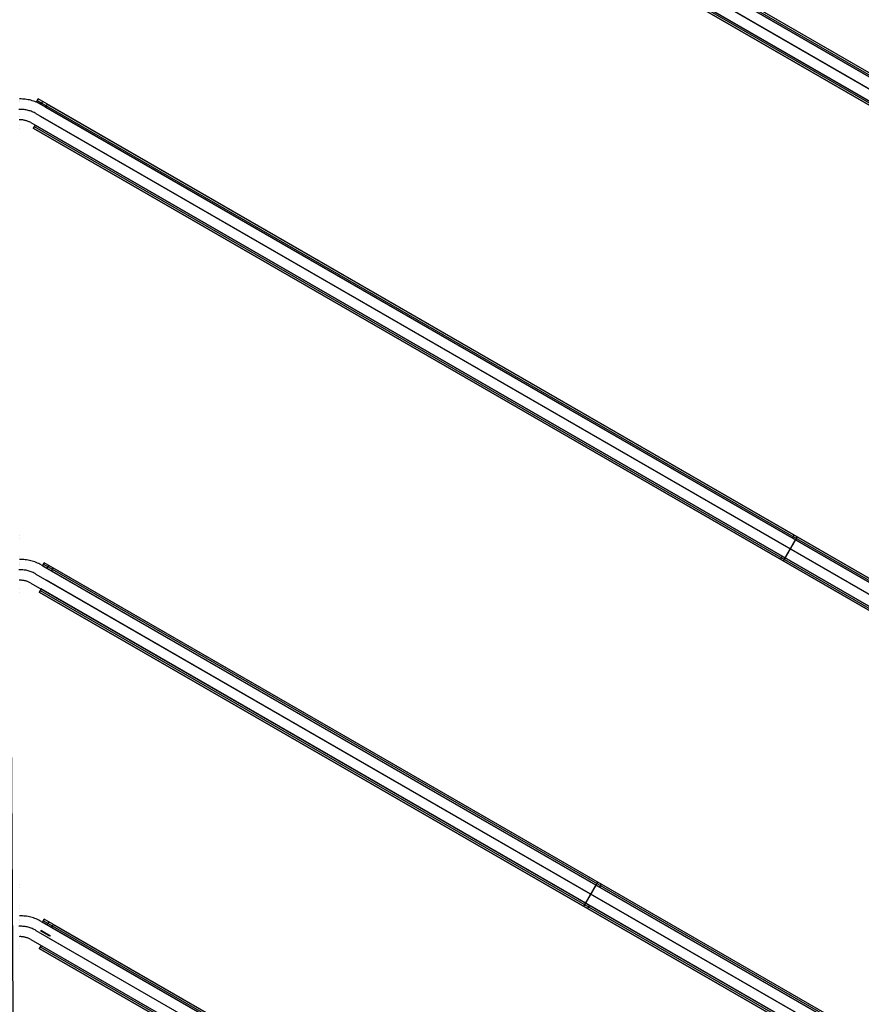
# Model space of a CAD drawing. Header units: millimetres. Extents: x -356 to 356, y -410 to 410.
# Tile 123 of 126: x 0 to 121, y 126 to 268. Entities that reach past the tile are written whole.
import ezdxf

# ---------------------------------------------------------------- set-up
doc = ezdxf.new("R2010")
doc.units = ezdxf.units.MM
doc.header["$MEASUREMENT"] = 0
doc.layers.add('1', color=7, linetype='Continuous')

msp = doc.modelspace()

# ---------------------------------------------------------------- linework, layer by layer
at = {"layer": '1', "color": 252, "extrusion": (0.999983, 0.005842, -0.000797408)}
msp.add_lwpolyline([(407.21, -381.6), (29.14, -330)], dxfattribs=at)
at = {"layer": '1', "color": 252}
for points in [[(282.25, 165.56), (2.25, 327.21)], [(282.25, 165.56), (2.25, 327.21)], [(283, 166.85), (3, 328.51)], [(3.78, 328.06), (283.51, 166.56)], [(283.51, 166.56), (3.78, 328.06)], [(3.9, 328.28), (283.63, 166.78)], [(283.76, 167), (4.03, 328.5)], [(283.76, 167), (4.03, 328.5)], [(5.08, 327.31), (282.21, 167.31)], [(5.33, 327.75), (282.46, 167.75)], [(281.5, 164.26), (1.5, 325.91)], [(4.33, 326.01), (281.46, 166.01)], [(4.33, 326.01), (281.46, 166.01)], [(3.45, 324.5), (280.58, 164.5)], [(3.58, 324.71), (280.71, 164.71)], [(3.58, 324.71), (280.71, 164.71)], [(3.58, 324.71), (280.71, 164.71)], [(280.46, 164.28), (3.33, 324.28)], [(3.33, 324.28), (280.46, 164.28)], [(3.33, 324.28), (280.46, 164.28)], [(3.09, 255.74), (2.91, 255.84), (2.73, 255.93), (2.55, 256.02), (2.36, 256.1), (2.17, 256.17), (1.98, 256.24), (1.79, 256.3), (1.59, 256.36), (1.39, 256.4), (1.2, 256.44), (1, 256.48), (0.8, 256.5), (0.59, 256.53), (0.39, 256.54), (0.19, 256.55), (-0.01, 256.55)], [(2.65, 256.57), (2.4, 256.14)], [(2.65, 256.57), (2.4, 256.14)], [(2.4, 256.14), (2.65, 256.57)], [(2.53, 256.35), (219.9, 130.85)], [(220.03, 131.07), (2.65, 256.57)], [(220.03, 131.07), (2.65, 256.57)], [(2.34, 254.44), (2.2, 254.52), (2.07, 254.59), (1.93, 254.65), (1.79, 254.71), (1.65, 254.77), (1.51, 254.82), (1.36, 254.86), (1.22, 254.9), (1.07, 254.94), (0.92, 254.97), (0.77, 254.99), (0.62, 255.02), (0.47, 255.03), (0.32, 255.04), (0.16, 255.05), (0.01, 255.05), (-0.14, 255.04)], [(2.34, 254.44), (2.2, 254.52), (2.07, 254.59), (1.93, 254.65), (1.79, 254.71), (1.65, 254.77), (1.51, 254.82), (1.36, 254.86), (1.22, 254.9), (1.07, 254.94), (0.92, 254.97), (0.77, 254.99), (0.62, 255.02), (0.47, 255.03), (0.32, 255.04), (0.16, 255.05), (0.01, 255.05), (-0.14, 255.04)], [(2.4, 256.14), (219.78, 130.64)], [(219.78, 130.64), (2.4, 256.14)], [(3.3, 256.2), (3.05, 255.76)], [(3.09, 255.74), (220.09, 130.46)], [(3.95, 255.82), (3.7, 255.39)], [(3.7, 255.39), (218.48, 131.39)], [(3.95, 255.82), (218.73, 131.82)], [(1.59, 253.14), (1.5, 253.19), (1.41, 253.24), (1.32, 253.28), (1.22, 253.32), (1.13, 253.36), (1.03, 253.39), (0.94, 253.42), (0.84, 253.45), (0.74, 253.47), (0.64, 253.49), (0.54, 253.51), (0.44, 253.53), (0.34, 253.54), (0.24, 253.54), (0.14, 253.55), (0.04, 253.55), (-0.06, 253.54)], [(2.34, 254.44), (219.34, 129.16)], [(2.34, 254.44), (219.34, 129.16)], [(2.95, 254.09), (217.73, 130.09)], [(2.95, 254.09), (217.73, 130.09)], [(1.59, 253.14), (218.59, 127.86)], [(2.2, 252.79), (1.95, 252.36)], [(2.2, 252.79), (1.95, 252.36)], [(216.73, 128.36), (1.95, 252.36)], [(216.73, 128.36), (1.95, 252.36)], [(1.95, 252.36), (216.73, 128.36)], [(2.08, 252.57), (216.85, 128.57)], [(2.2, 252.79), (216.98, 128.79)], [(216.98, 128.79), (2.2, 252.79)], [(2.2, 252.79), (216.98, 128.79)], [(111.09, 193.39), (111.34, 193.82)], [(3.09, 189.52), (2.91, 189.62), (2.73, 189.71), (2.55, 189.8), (2.36, 189.88), (2.17, 189.95), (1.98, 190.02), (1.79, 190.08), (1.59, 190.13), (1.39, 190.18), (1.2, 190.22), (1, 190.26), (0.8, 190.28), (0.59, 190.3), (0.39, 190.32), (0.19, 190.32), (-0.01, 190.32)], [(3.52, 189.85), (3.27, 189.41)], [(3.52, 189.85), (3.27, 189.41)], [(3.27, 189.41), (3.52, 189.85)], [(163.74, 97.35), (3.52, 189.85)], [(163.74, 97.35), (3.52, 189.85)], [(109.59, 190.79), (109.34, 190.36)], [(2.34, 188.22), (2.2, 188.3), (2.07, 188.36), (1.93, 188.43), (1.79, 188.49), (1.65, 188.54), (1.51, 188.59), (1.36, 188.64), (1.22, 188.68), (1.07, 188.72), (0.92, 188.75), (0.77, 188.77), (0.62, 188.79), (0.47, 188.81), (0.32, 188.82), (0.16, 188.82), (0.01, 188.82), (-0.14, 188.82)], [(2.34, 188.22), (2.2, 188.3), (2.07, 188.36), (1.93, 188.43), (1.79, 188.49), (1.65, 188.54), (1.51, 188.59), (1.36, 188.64), (1.22, 188.68), (1.07, 188.72), (0.92, 188.75), (0.77, 188.77), (0.62, 188.79), (0.47, 188.81), (0.32, 188.82), (0.16, 188.82), (0.01, 188.82), (-0.14, 188.82)], [(3.09, 189.52), (162.74, 97.35)], [(3.27, 189.41), (163.49, 96.91)], [(163.49, 96.91), (3.27, 189.41)], [(3.4, 189.63), (163.61, 97.13)], [(4.17, 189.47), (3.92, 189.04)], [(4.82, 189.1), (4.57, 188.66)], [(4.57, 188.66), (162.19, 97.66)], [(4.82, 189.1), (162.44, 98.1)], [(1.59, 186.92), (1.5, 186.97), (1.41, 187.02), (1.32, 187.06), (1.22, 187.1), (1.13, 187.14), (1.03, 187.17), (0.94, 187.2), (0.84, 187.23), (0.74, 187.25), (0.64, 187.27), (0.54, 187.29), (0.44, 187.3), (0.34, 187.31), (0.24, 187.32), (0.14, 187.32), (0.04, 187.32), (-0.06, 187.32)], [(2.34, 188.22), (161.99, 96.05)], [(2.34, 188.22), (161.99, 96.05)], [(3.82, 187.37), (161.44, 96.37)], [(3.82, 187.37), (161.44, 96.37)], [(1.59, 186.92), (161.24, 94.75)], [(3.07, 186.07), (2.82, 185.63)], [(3.07, 186.07), (2.82, 185.63)], [(160.44, 94.63), (2.82, 185.63)], [(160.44, 94.63), (2.82, 185.63)], [(2.82, 185.63), (160.44, 94.63)], [(2.94, 185.85), (160.56, 94.85)], [(3.07, 186.07), (160.69, 95.07)], [(160.69, 95.07), (3.07, 186.07)], [(3.07, 186.07), (160.69, 95.07)], [(83.38, 143.16), (83.63, 143.6)], [(81.88, 140.57), (81.63, 140.13)], [(3.09, 138.25), (2.91, 138.35), (2.73, 138.44), (2.55, 138.53), (2.36, 138.61), (2.17, 138.68), (1.98, 138.75), (1.79, 138.81), (1.59, 138.86), (1.39, 138.91), (1.2, 138.95), (1, 138.99), (0.8, 139.01), (0.59, 139.03), (0.39, 139.05), (0.19, 139.05), (-0.01, 139.05)], [(2.34, 136.95), (2.2, 137.03), (2.07, 137.1), (1.93, 137.16), (1.79, 137.22), (1.65, 137.28), (1.51, 137.33), (1.36, 137.37), (1.22, 137.41), (1.07, 137.45), (0.92, 137.48), (0.77, 137.5), (0.62, 137.52), (0.47, 137.54), (0.32, 137.55), (0.16, 137.56), (0.01, 137.56), (-0.14, 137.55)], [(2.34, 136.95), (2.2, 137.03), (2.07, 137.1), (1.93, 137.16), (1.79, 137.22), (1.65, 137.28), (1.51, 137.33), (1.36, 137.37), (1.22, 137.41), (1.07, 137.45), (0.92, 137.48), (0.77, 137.5), (0.62, 137.52), (0.47, 137.54), (0.32, 137.55), (0.16, 137.56), (0.01, 137.56), (-0.14, 137.55)], [(3.09, 138.25), (118.34, 71.71)], [(3.52, 138.58), (3.27, 138.15)], [(3.52, 138.58), (3.27, 138.15)], [(3.27, 138.15), (3.52, 138.58)], [(3.27, 138.15), (118.45, 71.65)], [(118.45, 71.65), (3.27, 138.15)], [(3.4, 138.36), (118.58, 71.86)], [(118.7, 72.08), (3.52, 138.58)], [(118.7, 72.08), (3.52, 138.58)], [(4.17, 138.2), (3.92, 137.77)], [(4.82, 137.83), (4.57, 137.4)], [(4.57, 137.4), (117.15, 72.4)], [(4.82, 137.83), (117.4, 72.83)], [(1.59, 135.65), (1.5, 135.7), (1.41, 135.75), (1.32, 135.79), (1.22, 135.83), (1.13, 135.87), (1.03, 135.9), (0.94, 135.93), (0.84, 135.96), (0.74, 135.98), (0.64, 136), (0.54, 136.02), (0.44, 136.03), (0.34, 136.05), (0.24, 136.05), (0.14, 136.06), (0.04, 136.06), (-0.06, 136.05)], [(2.34, 136.95), (117.59, 70.41)], [(2.34, 136.95), (117.59, 70.41)], [(3.82, 136.1), (116.4, 71.1)], [(3.82, 136.1), (116.4, 71.1)], [(1.59, 135.65), (116.84, 69.11)], [(3.07, 134.8), (2.82, 134.37)], [(3.07, 134.8), (2.82, 134.37)], [(2.94, 134.58), (115.53, 69.58)], [(3.07, 134.8), (115.65, 69.8)], [(3.07, 134.8), (115.65, 69.8)], [(3.07, 134.8), (115.65, 69.8)], [(115.4, 69.37), (2.82, 134.37)], [(2.82, 134.37), (115.4, 69.37)], [(2.82, 134.37), (115.4, 69.37)], [(2.82, 134.37), (115.4, 69.37)]]:
    msp.add_lwpolyline(points, dxfattribs=at)
at = {"layer": '1', "color": 252, "extrusion": (1, 0, 0)}
for points in [[(256.35, -503.5), (256.35, -431.5)], [(256.57, -503.5), (256.57, -431.5)], [(256.14, -431.5), (256.14, -503.5)], [(254.09, -428), (254.09, -428.5)], [(252.36, -435), (252.36, -430)], [(252.79, -430), (252.79, -435)], [(193.39, -503.5), (193.39, -430)], [(193.82, -503.5), (193.82, -430)], [(189.85, -528.5), (189.85, -456.5)], [(190.36, -435), (190.36, -430)], [(190.79, -435), (190.79, -430)], [(189.41, -456.5), (189.41, -528.5)], [(189.63, -456.5), (189.63, -528.5)], [(187.37, -453), (187.37, -453.5)], [(185.63, -460), (185.63, -455)], [(186.07, -455), (186.07, -460)], [(143.16, -528.5), (143.16, -455)], [(143.6, -528.5), (143.6, -455)], [(140.57, -460), (140.57, -455)], [(140.13, -460), (140.13, -455)], [(138.15, -481.5), (138.15, -553.5)], [(138.36, -481.5), (138.36, -553.5)], [(138.58, -553.5), (138.58, -481.5)], [(136.1, -478), (136.1, -478.5)], [(134.8, -480), (134.8, -485)], [(134.37, -485), (134.37, -480)]]:
    msp.add_lwpolyline(points, dxfattribs=at)
at = {"layer": '1', "color": 252, "extrusion": (0.231455, 0.935414, 0.267261)}
for points in [[(57.68, -480.92), (59.12, -482.47)], [(59.05, -482.54), (57.61, -480.98)], [(59.19, -482.41), (57.75, -480.85)], [(42.18, -489.37), (40.74, -487.82)], [(42.32, -489.25), (40.88, -487.69)], [(40.81, -487.75), (42.25, -489.31)], [(30.01, -500.04), (28.57, -498.48)], [(28.5, -498.54), (29.94, -500.1)], [(29.87, -500.16), (28.43, -498.61)]]:
    msp.add_lwpolyline(points, dxfattribs=at)
at = {"layer": '1', "color": 80}
for points in [[(2.34, 254.44), (2.2, 254.52), (2.07, 254.59), (1.93, 254.65), (1.79, 254.71), (1.65, 254.77), (1.51, 254.82), (1.36, 254.86), (1.22, 254.9), (1.07, 254.94), (0.92, 254.97), (0.77, 254.99), (0.62, 255.02), (0.47, 255.03), (0.32, 255.04), (0.16, 255.05), (0.01, 255.05), (-0.14, 255.04)], [(2.34, 188.22), (2.2, 188.3), (2.07, 188.36), (1.93, 188.43), (1.79, 188.49), (1.65, 188.54), (1.51, 188.59), (1.36, 188.64), (1.22, 188.68), (1.07, 188.72), (0.92, 188.75), (0.77, 188.77), (0.62, 188.79), (0.47, 188.81), (0.32, 188.82), (0.16, 188.82), (0.01, 188.82), (-0.14, 188.82)], [(2.34, 136.95), (2.2, 137.03), (2.07, 137.1), (1.93, 137.16), (1.79, 137.22), (1.65, 137.28), (1.51, 137.33), (1.36, 137.37), (1.22, 137.41), (1.07, 137.45), (0.92, 137.48), (0.77, 137.5), (0.62, 137.52), (0.47, 137.54), (0.32, 137.55), (0.16, 137.56), (0.01, 137.56), (-0.14, 137.55)]]:
    msp.add_lwpolyline(points, dxfattribs=at)
at = {"layer": '1', "color": 252, "extrusion": (0.866025, -0.5, 0)}
for points in [[(223.02, -430), (223.02, -429.95), (223.02, -429.9), (223.02, -429.84), (223.01, -429.79), (223, -429.74), (222.99, -429.69), (222.98, -429.64), (222.97, -429.59), (222.95, -429.54), (222.93, -429.49), (222.92, -429.44), (222.9, -429.4), (222.87, -429.35), (222.85, -429.3), (222.83, -429.26), (222.8, -429.21), (222.77, -429.17), (222.74, -429.13), (222.71, -429.09), (222.68, -429.04), (222.65, -429.01), (222.61, -428.97), (222.57, -428.93), (222.54, -428.89), (222.5, -428.86), (222.46, -428.83), (222.42, -428.8), (222.38, -428.77), (222.33, -428.74), (222.29, -428.71), (222.24, -428.68), (222.2, -428.66), (222.15, -428.64), (222.1, -428.62), (222.06, -428.6), (222.01, -428.58), (221.96, -428.56), (221.91, -428.55), (221.86, -428.54), (221.81, -428.53), (221.76, -428.52), (221.7, -428.51), (221.65, -428.51), (221.6, -428.5), (221.55, -428.5), (221.5, -428.5), (221.45, -428.5), (221.39, -428.51), (221.34, -428.51), (221.29, -428.52), (221.24, -428.53), (221.19, -428.54), (221.14, -428.55), (221.09, -428.56), (221.04, -428.58), (220.99, -428.6), (220.94, -428.62), (220.9, -428.64), (220.85, -428.66), (220.8, -428.68), (220.76, -428.71), (220.71, -428.74), (220.67, -428.77), (220.63, -428.8), (220.59, -428.83), (220.55, -428.86), (220.51, -428.89), (220.47, -428.93), (220.44, -428.97), (220.4, -429.01), (220.37, -429.04), (220.33, -429.09), (220.3, -429.13), (220.27, -429.17), (220.25, -429.21), (220.22, -429.26), (220.2, -429.3), (220.17, -429.35), (220.15, -429.4), (220.13, -429.44), (220.11, -429.49), (220.1, -429.54), (220.08, -429.59), (220.07, -429.64), (220.06, -429.69), (220.05, -429.74), (220.04, -429.79), (220.03, -429.84), (220.03, -429.9), (220.02, -429.95), (220.02, -430)], [(220.02, -430), (220.02, -430.05), (220.03, -430.1), (220.03, -430.16), (220.04, -430.21), (220.05, -430.26), (220.06, -430.31), (220.07, -430.36), (220.08, -430.41), (220.1, -430.46), (220.11, -430.51), (220.13, -430.56), (220.15, -430.6), (220.17, -430.65), (220.2, -430.7), (220.22, -430.74), (220.25, -430.79), (220.27, -430.83), (220.3, -430.87), (220.33, -430.91), (220.37, -430.96), (220.4, -430.99), (220.44, -431.03), (220.47, -431.07), (220.51, -431.11), (220.55, -431.14), (220.59, -431.17), (220.63, -431.2), (220.67, -431.23), (220.71, -431.26), (220.76, -431.29), (220.8, -431.32), (220.85, -431.34), (220.9, -431.36), (220.94, -431.38), (220.99, -431.4), (221.04, -431.42), (221.09, -431.44), (221.14, -431.45), (221.19, -431.46), (221.24, -431.47), (221.29, -431.48), (221.34, -431.49), (221.39, -431.49), (221.45, -431.5), (221.5, -431.5), (221.55, -431.5), (221.6, -431.5), (221.65, -431.49), (221.7, -431.49), (221.76, -431.48), (221.81, -431.47), (221.86, -431.46), (221.91, -431.45), (221.96, -431.44), (222.01, -431.42), (222.06, -431.4), (222.1, -431.38), (222.15, -431.36), (222.2, -431.34), (222.24, -431.32), (222.29, -431.29), (222.33, -431.26), (222.38, -431.23), (222.42, -431.2), (222.46, -431.17), (222.5, -431.14), (222.54, -431.11), (222.57, -431.07), (222.61, -431.03), (222.65, -430.99), (222.68, -430.96), (222.71, -430.91), (222.74, -430.87), (222.77, -430.83), (222.8, -430.79), (222.83, -430.74), (222.85, -430.7), (222.87, -430.65), (222.9, -430.6), (222.92, -430.56), (222.93, -430.51), (222.95, -430.46), (222.97, -430.41), (222.98, -430.36), (222.99, -430.31), (223, -430.26), (223.01, -430.21), (223.02, -430.16), (223.02, -430.1), (223.02, -430.05), (223.02, -430)], [(219.52, -430), (219.52, -429.96), (219.53, -429.91), (219.53, -429.87), (219.53, -429.82), (219.54, -429.77), (219.54, -429.73), (219.55, -429.68), (219.56, -429.64), (219.57, -429.59), (219.58, -429.54), (219.59, -429.5), (219.6, -429.45), (219.61, -429.4), (219.63, -429.36), (219.65, -429.31), (219.66, -429.26), (219.68, -429.22), (219.7, -429.17), (219.72, -429.13), (219.75, -429.08), (219.77, -429.04), (219.8, -428.99), (219.82, -428.95), (219.85, -428.91), (219.88, -428.86), (219.91, -428.82), (219.94, -428.78), (219.97, -428.74), (220, -428.7), (220.04, -428.66), (220.07, -428.62), (220.11, -428.59), (220.15, -428.55), (220.18, -428.51), (220.22, -428.48), (220.26, -428.45), (220.3, -428.42), (220.34, -428.38), (220.39, -428.35), (220.43, -428.33), (220.47, -428.3), (220.52, -428.27), (220.56, -428.25), (220.6, -428.22), (220.65, -428.2), (220.7, -428.18), (220.74, -428.16), (220.79, -428.14), (220.83, -428.12), (220.88, -428.11), (220.93, -428.09), (220.97, -428.08), (221.02, -428.06), (221.07, -428.05), (221.11, -428.04), (221.16, -428.03), (221.21, -428.03), (221.25, -428.02), (221.3, -428.01), (221.34, -428.01), (221.39, -428), (221.43, -428), (221.48, -428), (221.52, -428), (221.57, -428), (221.61, -428), (221.66, -428), (221.7, -428.01), (221.75, -428.01), (221.79, -428.02), (221.84, -428.03), (221.89, -428.03), (221.93, -428.04), (221.98, -428.05), (222.03, -428.06), (222.07, -428.08), (222.12, -428.09), (222.17, -428.11), (222.21, -428.12), (222.26, -428.14), (222.31, -428.16), (222.35, -428.18), (222.4, -428.2), (222.44, -428.22), (222.49, -428.25), (222.53, -428.27), (222.57, -428.3), (222.62, -428.33), (222.66, -428.35), (222.7, -428.38), (222.74, -428.42), (222.78, -428.45), (222.82, -428.48), (222.86, -428.51), (222.9, -428.55), (222.94, -428.59), (222.97, -428.62), (223.01, -428.66), (223.04, -428.7), (223.08, -428.74), (223.11, -428.78), (223.14, -428.82), (223.17, -428.86), (223.2, -428.91), (223.22, -428.95), (223.25, -428.99), (223.28, -429.04), (223.3, -429.08), (223.32, -429.13), (223.34, -429.17), (223.36, -429.22), (223.38, -429.26), (223.4, -429.31), (223.42, -429.36), (223.43, -429.4), (223.45, -429.45), (223.46, -429.5), (223.47, -429.54), (223.48, -429.59), (223.49, -429.64), (223.5, -429.68), (223.5, -429.73), (223.51, -429.77), (223.52, -429.82), (223.52, -429.87), (223.52, -429.91), (223.52, -429.96), (223.52, -430)], [(223.02, -430), (223.02, -429.97), (223.02, -429.93), (223.02, -429.9), (223.02, -429.87), (223.01, -429.83), (223.01, -429.8), (223, -429.76), (223, -429.73), (222.99, -429.69), (222.98, -429.66), (222.98, -429.62), (222.97, -429.59), (222.96, -429.55), (222.94, -429.52), (222.93, -429.48), (222.92, -429.45), (222.9, -429.41), (222.89, -429.38), (222.87, -429.34), (222.86, -429.31), (222.84, -429.28), (222.82, -429.24), (222.8, -429.21), (222.78, -429.18), (222.76, -429.15), (222.74, -429.12), (222.71, -429.08), (222.69, -429.05), (222.66, -429.02), (222.64, -429), (222.61, -428.97), (222.58, -428.94), (222.56, -428.91), (222.53, -428.89), (222.5, -428.86), (222.47, -428.84), (222.44, -428.81), (222.41, -428.79), (222.38, -428.77), (222.34, -428.74), (222.31, -428.72), (222.28, -428.7), (222.25, -428.69), (222.21, -428.67), (222.18, -428.65), (222.14, -428.63), (222.11, -428.62), (222.08, -428.61), (222.04, -428.59), (222.01, -428.58), (221.97, -428.57), (221.94, -428.56), (221.9, -428.55), (221.87, -428.54), (221.83, -428.53), (221.8, -428.53), (221.76, -428.52), (221.73, -428.51), (221.69, -428.51), (221.66, -428.51), (221.62, -428.5), (221.59, -428.5), (221.56, -428.5), (221.52, -428.5), (221.49, -428.5), (221.46, -428.5), (221.42, -428.5), (221.39, -428.51), (221.35, -428.51), (221.32, -428.51), (221.29, -428.52), (221.25, -428.53), (221.22, -428.53), (221.18, -428.54), (221.15, -428.55), (221.11, -428.56), (221.08, -428.57), (221.04, -428.58), (221.01, -428.59), (220.97, -428.61), (220.94, -428.62), (220.9, -428.63), (220.87, -428.65), (220.83, -428.67), (220.8, -428.69), (220.77, -428.7), (220.74, -428.72), (220.7, -428.74), (220.67, -428.77), (220.64, -428.79), (220.61, -428.81), (220.58, -428.84), (220.55, -428.86), (220.52, -428.89), (220.49, -428.91), (220.46, -428.94), (220.44, -428.97), (220.41, -429), (220.38, -429.02), (220.36, -429.05), (220.33, -429.08), (220.31, -429.12), (220.29, -429.15), (220.27, -429.18), (220.25, -429.21), (220.23, -429.24), (220.21, -429.28), (220.19, -429.31), (220.17, -429.34), (220.16, -429.38), (220.14, -429.41), (220.13, -429.45), (220.12, -429.48), (220.1, -429.52), (220.09, -429.55), (220.08, -429.59), (220.07, -429.62), (220.06, -429.66), (220.06, -429.69), (220.05, -429.73), (220.04, -429.76), (220.04, -429.8), (220.03, -429.83), (220.03, -429.87), (220.03, -429.9), (220.02, -429.93), (220.02, -429.97), (220.02, -430)], [(223.52, -430), (223.52, -429.93), (223.52, -429.86), (223.51, -429.79), (223.5, -429.72), (223.49, -429.66), (223.48, -429.59), (223.47, -429.52), (223.45, -429.45), (223.43, -429.39), (223.41, -429.32), (223.38, -429.26), (223.35, -429.19), (223.33, -429.13), (223.29, -429.07), (223.26, -429.01), (223.23, -428.95), (223.19, -428.89), (223.15, -428.84), (223.11, -428.78), (223.07, -428.73), (223.02, -428.67), (222.97, -428.62), (222.93, -428.57), (222.88, -428.53), (222.82, -428.48), (222.77, -428.44), (222.72, -428.39), (222.66, -428.35), (222.6, -428.32), (222.54, -428.28), (222.48, -428.25), (222.42, -428.21), (222.36, -428.18), (222.3, -428.16), (222.23, -428.13), (222.17, -428.11), (222.1, -428.09), (222.04, -428.07), (221.97, -428.05), (221.9, -428.04), (221.83, -428.02), (221.76, -428.01), (221.7, -428.01), (221.63, -428), (221.56, -428), (221.49, -428), (221.42, -428), (221.35, -428.01), (221.28, -428.01), (221.21, -428.02), (221.15, -428.04), (221.08, -428.05), (221.01, -428.07), (220.94, -428.09), (220.88, -428.11), (220.81, -428.13), (220.75, -428.16), (220.69, -428.18), (220.62, -428.21), (220.56, -428.25), (220.5, -428.28), (220.44, -428.32), (220.39, -428.35), (220.33, -428.39), (220.28, -428.44), (220.22, -428.48), (220.17, -428.53), (220.12, -428.57), (220.07, -428.62), (220.03, -428.67), (219.98, -428.73), (219.94, -428.78), (219.9, -428.84), (219.86, -428.89), (219.82, -428.95), (219.79, -429.01), (219.75, -429.07), (219.72, -429.13), (219.69, -429.19), (219.67, -429.26), (219.64, -429.32), (219.62, -429.39), (219.6, -429.45), (219.58, -429.52), (219.57, -429.59), (219.55, -429.66), (219.54, -429.72), (219.53, -429.79), (219.53, -429.86), (219.52, -429.93), (219.52, -430)], [(223.02, -430), (223.02, -429.95), (223.02, -429.9), (223.02, -429.84), (223.01, -429.79), (223, -429.74), (222.99, -429.69), (222.98, -429.64), (222.97, -429.59), (222.95, -429.54), (222.93, -429.49), (222.92, -429.44), (222.9, -429.4), (222.87, -429.35), (222.85, -429.3), (222.83, -429.26), (222.8, -429.21), (222.77, -429.17), (222.74, -429.13), (222.71, -429.09), (222.68, -429.04), (222.65, -429.01), (222.61, -428.97), (222.57, -428.93), (222.54, -428.89), (222.5, -428.86), (222.46, -428.83), (222.42, -428.8), (222.38, -428.77), (222.33, -428.74), (222.29, -428.71), (222.24, -428.68), (222.2, -428.66), (222.15, -428.64), (222.1, -428.62), (222.06, -428.6), (222.01, -428.58), (221.96, -428.56), (221.91, -428.55), (221.86, -428.54), (221.81, -428.53), (221.76, -428.52), (221.7, -428.51), (221.65, -428.51), (221.6, -428.5), (221.55, -428.5), (221.5, -428.5), (221.45, -428.5), (221.39, -428.51), (221.34, -428.51), (221.29, -428.52), (221.24, -428.53), (221.19, -428.54), (221.14, -428.55), (221.09, -428.56), (221.04, -428.58), (220.99, -428.6), (220.94, -428.62), (220.9, -428.64), (220.85, -428.66), (220.8, -428.68), (220.76, -428.71), (220.71, -428.74), (220.67, -428.77), (220.63, -428.8), (220.59, -428.83), (220.55, -428.86), (220.51, -428.89), (220.47, -428.93), (220.44, -428.97), (220.4, -429.01), (220.37, -429.04), (220.33, -429.09), (220.3, -429.13), (220.27, -429.17), (220.25, -429.21), (220.22, -429.26), (220.2, -429.3), (220.17, -429.35), (220.15, -429.4), (220.13, -429.44), (220.11, -429.49), (220.1, -429.54), (220.08, -429.59), (220.07, -429.64), (220.06, -429.69), (220.05, -429.74), (220.04, -429.79), (220.03, -429.84), (220.03, -429.9), (220.02, -429.95), (220.02, -430)], [(223.02, -430), (223.02, -429.95), (223.02, -429.9), (223.02, -429.84), (223.01, -429.79), (223, -429.74), (222.99, -429.69), (222.98, -429.64), (222.97, -429.59), (222.95, -429.54), (222.93, -429.49), (222.92, -429.44), (222.9, -429.39), (222.87, -429.35), (222.85, -429.3), (222.82, -429.25), (222.8, -429.21), (222.77, -429.17), (222.74, -429.12), (222.71, -429.08), (222.68, -429.04), (222.64, -429), (222.61, -428.96), (222.57, -428.93), (222.53, -428.89), (222.49, -428.86), (222.45, -428.82), (222.41, -428.79), (222.37, -428.76), (222.33, -428.73), (222.28, -428.71), (222.24, -428.68), (222.19, -428.66), (222.14, -428.63), (222.09, -428.61), (222.05, -428.59), (222, -428.58), (221.95, -428.56), (221.9, -428.55), (221.85, -428.54), (221.8, -428.52), (221.74, -428.52), (221.69, -428.51), (221.64, -428.5), (221.59, -428.5), (221.54, -428.5), (221.48, -428.5), (221.43, -428.5), (221.38, -428.51), (221.33, -428.51), (221.28, -428.52), (221.23, -428.53), (221.18, -428.54), (221.12, -428.55), (221.07, -428.57), (221.03, -428.59), (220.98, -428.6), (220.93, -428.62), (220.88, -428.64), (220.83, -428.67), (220.79, -428.69), (220.74, -428.72), (220.7, -428.75), (220.66, -428.78), (220.61, -428.81), (220.57, -428.84), (220.53, -428.87), (220.5, -428.91), (220.46, -428.94), (220.42, -428.98), (220.39, -429.02), (220.35, -429.06), (220.32, -429.1), (220.29, -429.14), (220.26, -429.19), (220.24, -429.23), (220.21, -429.28), (220.19, -429.32), (220.16, -429.37), (220.14, -429.42), (220.12, -429.47), (220.1, -429.51), (220.09, -429.56), (220.07, -429.61), (220.06, -429.66), (220.05, -429.72), (220.04, -429.77), (220.03, -429.82), (220.03, -429.87), (220.03, -429.92), (220.02, -429.97), (220.02, -430.03), (220.03, -430.08), (220.03, -430.13), (220.03, -430.18), (220.04, -430.23), (220.05, -430.28), (220.06, -430.34), (220.07, -430.39), (220.09, -430.44), (220.1, -430.49), (220.12, -430.53), (220.14, -430.58), (220.16, -430.63), (220.19, -430.68), (220.21, -430.72), (220.24, -430.77), (220.26, -430.81), (220.29, -430.86), (220.32, -430.9), (220.35, -430.94), (220.39, -430.98), (220.42, -431.02), (220.46, -431.06), (220.5, -431.09), (220.53, -431.13), (220.57, -431.16), (220.61, -431.19), (220.66, -431.22), (220.7, -431.25), (220.74, -431.28), (220.79, -431.31), (220.83, -431.33), (220.88, -431.36), (220.93, -431.38), (220.98, -431.4), (221.03, -431.41), (221.07, -431.43), (221.12, -431.45), (221.18, -431.46), (221.23, -431.47), (221.28, -431.48), (221.33, -431.49), (221.38, -431.49), (221.43, -431.5), (221.48, -431.5), (221.54, -431.5), (221.59, -431.5), (221.64, -431.5), (221.69, -431.49), (221.74, -431.48), (221.8, -431.48), (221.85, -431.46), (221.9, -431.45), (221.95, -431.44), (222, -431.42), (222.05, -431.41), (222.09, -431.39), (222.14, -431.37), (222.19, -431.34), (222.24, -431.32), (222.28, -431.29), (222.33, -431.27), (222.37, -431.24), (222.41, -431.21), (222.45, -431.18), (222.49, -431.14), (222.53, -431.11), (222.57, -431.07), (222.61, -431.04), (222.64, -431), (222.68, -430.96), (222.71, -430.92), (222.74, -430.88), (222.77, -430.83), (222.8, -430.79), (222.82, -430.75), (222.85, -430.7), (222.87, -430.65), (222.9, -430.61), (222.92, -430.56), (222.93, -430.51), (222.95, -430.46), (222.97, -430.41), (222.98, -430.36), (222.99, -430.31), (223, -430.26), (223.01, -430.21), (223.02, -430.16), (223.02, -430.1), (223.02, -430.05), (223.02, -430)], [(165.67, -455), (165.67, -454.95), (165.67, -454.9), (165.67, -454.84), (165.66, -454.79), (165.65, -454.74), (165.64, -454.69), (165.63, -454.64), (165.62, -454.59), (165.6, -454.54), (165.58, -454.49), (165.57, -454.44), (165.55, -454.4), (165.52, -454.35), (165.5, -454.3), (165.48, -454.26), (165.45, -454.21), (165.42, -454.17), (165.39, -454.13), (165.36, -454.09), (165.33, -454.04), (165.3, -454.01), (165.26, -453.97), (165.22, -453.93), (165.19, -453.89), (165.15, -453.86), (165.11, -453.83), (165.07, -453.8), (165.03, -453.77), (164.98, -453.74), (164.94, -453.71), (164.89, -453.68), (164.85, -453.66), (164.8, -453.64), (164.75, -453.62), (164.71, -453.6), (164.66, -453.58), (164.61, -453.56), (164.56, -453.55), (164.51, -453.54), (164.46, -453.53), (164.41, -453.52), (164.35, -453.51), (164.3, -453.51), (164.25, -453.5), (164.2, -453.5), (164.15, -453.5), (164.1, -453.5), (164.04, -453.51), (163.99, -453.51), (163.94, -453.52), (163.89, -453.53), (163.84, -453.54), (163.79, -453.55), (163.74, -453.56), (163.69, -453.58), (163.64, -453.6), (163.59, -453.62), (163.55, -453.64), (163.5, -453.66), (163.45, -453.68), (163.41, -453.71), (163.36, -453.74), (163.32, -453.77), (163.28, -453.8), (163.24, -453.83), (163.2, -453.86), (163.16, -453.89), (163.12, -453.93), (163.09, -453.97), (163.05, -454.01), (163.02, -454.04), (162.98, -454.09), (162.95, -454.13), (162.92, -454.17), (162.9, -454.21), (162.87, -454.26), (162.85, -454.3), (162.82, -454.35), (162.8, -454.4), (162.78, -454.44), (162.76, -454.49), (162.75, -454.54), (162.73, -454.59), (162.72, -454.64), (162.71, -454.69), (162.7, -454.74), (162.69, -454.79), (162.68, -454.84), (162.68, -454.9), (162.67, -454.95), (162.67, -455)], [(162.67, -455), (162.67, -455.05), (162.68, -455.1), (162.68, -455.16), (162.69, -455.21), (162.7, -455.26), (162.71, -455.31), (162.72, -455.36), (162.73, -455.41), (162.75, -455.46), (162.76, -455.51), (162.78, -455.56), (162.8, -455.6), (162.82, -455.65), (162.85, -455.7), (162.87, -455.74), (162.9, -455.79), (162.92, -455.83), (162.95, -455.87), (162.98, -455.91), (163.02, -455.96), (163.05, -455.99), (163.09, -456.03), (163.12, -456.07), (163.16, -456.11), (163.2, -456.14), (163.24, -456.17), (163.28, -456.2), (163.32, -456.23), (163.36, -456.26), (163.41, -456.29), (163.45, -456.32), (163.5, -456.34), (163.55, -456.36), (163.59, -456.38), (163.64, -456.4), (163.69, -456.42), (163.74, -456.44), (163.79, -456.45), (163.84, -456.46), (163.89, -456.47), (163.94, -456.48), (163.99, -456.49), (164.04, -456.49), (164.1, -456.5), (164.15, -456.5), (164.2, -456.5), (164.25, -456.5), (164.3, -456.49), (164.35, -456.49), (164.41, -456.48), (164.46, -456.47), (164.51, -456.46), (164.56, -456.45), (164.61, -456.44), (164.66, -456.42), (164.71, -456.4), (164.75, -456.38), (164.8, -456.36), (164.85, -456.34), (164.89, -456.32), (164.94, -456.29), (164.98, -456.26), (165.03, -456.23), (165.07, -456.2), (165.11, -456.17), (165.15, -456.14), (165.19, -456.11), (165.22, -456.07), (165.26, -456.03), (165.3, -455.99), (165.33, -455.96), (165.36, -455.91), (165.39, -455.87), (165.42, -455.83), (165.45, -455.79), (165.48, -455.74), (165.5, -455.7), (165.52, -455.65), (165.55, -455.6), (165.57, -455.56), (165.58, -455.51), (165.6, -455.46), (165.62, -455.41), (165.63, -455.36), (165.64, -455.31), (165.65, -455.26), (165.66, -455.21), (165.67, -455.16), (165.67, -455.1), (165.67, -455.05), (165.67, -455)], [(162.17, -455), (162.17, -454.96), (162.18, -454.91), (162.18, -454.87), (162.18, -454.82), (162.19, -454.77), (162.19, -454.73), (162.2, -454.68), (162.21, -454.64), (162.22, -454.59), (162.23, -454.54), (162.24, -454.5), (162.25, -454.45), (162.26, -454.4), (162.28, -454.36), (162.3, -454.31), (162.31, -454.26), (162.33, -454.22), (162.35, -454.17), (162.37, -454.13), (162.4, -454.08), (162.42, -454.04), (162.45, -453.99), (162.47, -453.95), (162.5, -453.91), (162.53, -453.86), (162.56, -453.82), (162.59, -453.78), (162.62, -453.74), (162.65, -453.7), (162.69, -453.66), (162.72, -453.62), (162.76, -453.59), (162.8, -453.55), (162.83, -453.51), (162.87, -453.48), (162.91, -453.45), (162.95, -453.42), (162.99, -453.38), (163.04, -453.35), (163.08, -453.33), (163.12, -453.3), (163.17, -453.27), (163.21, -453.25), (163.25, -453.22), (163.3, -453.2), (163.35, -453.18), (163.39, -453.16), (163.44, -453.14), (163.48, -453.12), (163.53, -453.11), (163.58, -453.09), (163.62, -453.08), (163.67, -453.06), (163.72, -453.05), (163.76, -453.04), (163.81, -453.03), (163.86, -453.03), (163.9, -453.02), (163.95, -453.01), (163.99, -453.01), (164.04, -453), (164.08, -453), (164.13, -453), (164.17, -453), (164.22, -453), (164.26, -453), (164.31, -453), (164.35, -453.01), (164.4, -453.01), (164.44, -453.02), (164.49, -453.03), (164.54, -453.03), (164.58, -453.04), (164.63, -453.05), (164.68, -453.06), (164.72, -453.08), (164.77, -453.09), (164.82, -453.11), (164.86, -453.12), (164.91, -453.14), (164.96, -453.16), (165, -453.18), (165.05, -453.2), (165.09, -453.22), (165.14, -453.25), (165.18, -453.27), (165.22, -453.3), (165.27, -453.33), (165.31, -453.35), (165.35, -453.38), (165.39, -453.42), (165.43, -453.45), (165.47, -453.48), (165.51, -453.51), (165.55, -453.55), (165.59, -453.59), (165.62, -453.62), (165.66, -453.66), (165.69, -453.7), (165.73, -453.74), (165.76, -453.78), (165.79, -453.82), (165.82, -453.86), (165.85, -453.91), (165.87, -453.95), (165.9, -453.99), (165.93, -454.04), (165.95, -454.08), (165.97, -454.13), (165.99, -454.17), (166.01, -454.22), (166.03, -454.26), (166.05, -454.31), (166.07, -454.36), (166.08, -454.4), (166.1, -454.45), (166.11, -454.5), (166.12, -454.54), (166.13, -454.59), (166.14, -454.64), (166.15, -454.68), (166.15, -454.73), (166.16, -454.77), (166.17, -454.82), (166.17, -454.87), (166.17, -454.91), (166.17, -454.96), (166.17, -455)], [(165.67, -455), (165.67, -454.97), (165.67, -454.93), (165.67, -454.9), (165.67, -454.87), (165.66, -454.83), (165.66, -454.8), (165.65, -454.76), (165.65, -454.73), (165.64, -454.69), (165.63, -454.66), (165.63, -454.62), (165.62, -454.59), (165.61, -454.55), (165.59, -454.52), (165.58, -454.48), (165.57, -454.45), (165.55, -454.41), (165.54, -454.38), (165.52, -454.34), (165.51, -454.31), (165.49, -454.28), (165.47, -454.24), (165.45, -454.21), (165.43, -454.18), (165.41, -454.15), (165.39, -454.12), (165.36, -454.08), (165.34, -454.05), (165.31, -454.02), (165.29, -454), (165.26, -453.97), (165.23, -453.94), (165.21, -453.91), (165.18, -453.89), (165.15, -453.86), (165.12, -453.84), (165.09, -453.81), (165.06, -453.79), (165.03, -453.77), (164.99, -453.74), (164.96, -453.72), (164.93, -453.7), (164.9, -453.69), (164.86, -453.67), (164.83, -453.65), (164.79, -453.63), (164.76, -453.62), (164.73, -453.61), (164.69, -453.59), (164.66, -453.58), (164.62, -453.57), (164.59, -453.56), (164.55, -453.55), (164.52, -453.54), (164.48, -453.53), (164.45, -453.53), (164.41, -453.52), (164.38, -453.51), (164.34, -453.51), (164.31, -453.51), (164.27, -453.5), (164.24, -453.5), (164.21, -453.5), (164.17, -453.5), (164.14, -453.5), (164.11, -453.5), (164.07, -453.5), (164.04, -453.51), (164, -453.51), (163.97, -453.51), (163.94, -453.52), (163.9, -453.53), (163.87, -453.53), (163.83, -453.54), (163.8, -453.55), (163.76, -453.56), (163.73, -453.57), (163.69, -453.58), (163.66, -453.59), (163.62, -453.61), (163.59, -453.62), (163.55, -453.63), (163.52, -453.65), (163.48, -453.67), (163.45, -453.69), (163.42, -453.7), (163.39, -453.72), (163.35, -453.74), (163.32, -453.77), (163.29, -453.79), (163.26, -453.81), (163.23, -453.84), (163.2, -453.86), (163.17, -453.89), (163.14, -453.91), (163.11, -453.94), (163.09, -453.97), (163.06, -454), (163.03, -454.02), (163.01, -454.05), (162.98, -454.08), (162.96, -454.12), (162.94, -454.15), (162.92, -454.18), (162.9, -454.21), (162.88, -454.24), (162.86, -454.28), (162.84, -454.31), (162.82, -454.34), (162.81, -454.38), (162.79, -454.41), (162.78, -454.45), (162.77, -454.48), (162.75, -454.52), (162.74, -454.55), (162.73, -454.59), (162.72, -454.62), (162.71, -454.66), (162.71, -454.69), (162.7, -454.73), (162.69, -454.76), (162.69, -454.8), (162.68, -454.83), (162.68, -454.87), (162.68, -454.9), (162.67, -454.93), (162.67, -454.97), (162.67, -455)], [(165.67, -455), (165.67, -454.95), (165.67, -454.9), (165.67, -454.84), (165.66, -454.79), (165.65, -454.74), (165.64, -454.69), (165.63, -454.64), (165.62, -454.59), (165.6, -454.54), (165.58, -454.49), (165.57, -454.44), (165.55, -454.39), (165.52, -454.35), (165.5, -454.3), (165.47, -454.25), (165.45, -454.21), (165.42, -454.17), (165.39, -454.12), (165.36, -454.08), (165.33, -454.04), (165.29, -454), (165.26, -453.96), (165.22, -453.93), (165.18, -453.89), (165.14, -453.86), (165.1, -453.82), (165.06, -453.79), (165.02, -453.76), (164.98, -453.73), (164.93, -453.71), (164.89, -453.68), (164.84, -453.66), (164.79, -453.63), (164.74, -453.61), (164.7, -453.59), (164.65, -453.58), (164.6, -453.56), (164.55, -453.55), (164.5, -453.54), (164.45, -453.52), (164.39, -453.52), (164.34, -453.51), (164.29, -453.5), (164.24, -453.5), (164.19, -453.5), (164.13, -453.5), (164.08, -453.5), (164.03, -453.51), (163.98, -453.51), (163.93, -453.52), (163.88, -453.53), (163.83, -453.54), (163.77, -453.55), (163.72, -453.57), (163.68, -453.59), (163.63, -453.6), (163.58, -453.62), (163.53, -453.64), (163.48, -453.67), (163.44, -453.69), (163.39, -453.72), (163.35, -453.75), (163.31, -453.78), (163.26, -453.81), (163.22, -453.84), (163.18, -453.87), (163.15, -453.91), (163.11, -453.94), (163.07, -453.98), (163.04, -454.02), (163, -454.06), (162.97, -454.1), (162.94, -454.14), (162.91, -454.19), (162.89, -454.23), (162.86, -454.28), (162.84, -454.32), (162.81, -454.37), (162.79, -454.42), (162.77, -454.47), (162.75, -454.51), (162.74, -454.56), (162.72, -454.61), (162.71, -454.66), (162.7, -454.72), (162.69, -454.77), (162.68, -454.82), (162.68, -454.87), (162.68, -454.92), (162.67, -454.97), (162.67, -455.03), (162.68, -455.08), (162.68, -455.13), (162.68, -455.18), (162.69, -455.23), (162.7, -455.28), (162.71, -455.34), (162.72, -455.39), (162.74, -455.44), (162.75, -455.49), (162.77, -455.53), (162.79, -455.58), (162.81, -455.63), (162.84, -455.68), (162.86, -455.72), (162.89, -455.77), (162.91, -455.81), (162.94, -455.86), (162.97, -455.9), (163, -455.94), (163.04, -455.98), (163.07, -456.02), (163.11, -456.06), (163.15, -456.09), (163.18, -456.13), (163.22, -456.16), (163.26, -456.19), (163.31, -456.22), (163.35, -456.25), (163.39, -456.28), (163.44, -456.31), (163.48, -456.33), (163.53, -456.36), (163.58, -456.38), (163.63, -456.4), (163.68, -456.41), (163.72, -456.43), (163.77, -456.45), (163.83, -456.46), (163.88, -456.47), (163.93, -456.48), (163.98, -456.49), (164.03, -456.49), (164.08, -456.5), (164.13, -456.5), (164.19, -456.5), (164.24, -456.5), (164.29, -456.5), (164.34, -456.49), (164.39, -456.48), (164.45, -456.48), (164.5, -456.46), (164.55, -456.45), (164.6, -456.44), (164.65, -456.42), (164.7, -456.41), (164.74, -456.39), (164.79, -456.37), (164.84, -456.34), (164.89, -456.32), (164.93, -456.29), (164.98, -456.27), (165.02, -456.24), (165.06, -456.21), (165.1, -456.18), (165.14, -456.14), (165.18, -456.11), (165.22, -456.07), (165.26, -456.04), (165.29, -456), (165.33, -455.96), (165.36, -455.92), (165.39, -455.88), (165.42, -455.83), (165.45, -455.79), (165.47, -455.75), (165.5, -455.7), (165.52, -455.65), (165.55, -455.61), (165.57, -455.56), (165.58, -455.51), (165.6, -455.46), (165.62, -455.41), (165.63, -455.36), (165.64, -455.31), (165.65, -455.26), (165.66, -455.21), (165.67, -455.16), (165.67, -455.1), (165.67, -455.05), (165.67, -455)], [(166.17, -455), (166.17, -454.93), (166.17, -454.86), (166.16, -454.79), (166.15, -454.72), (166.14, -454.66), (166.13, -454.59), (166.12, -454.52), (166.1, -454.45), (166.08, -454.39), (166.06, -454.32), (166.03, -454.26), (166, -454.19), (165.98, -454.13), (165.94, -454.07), (165.91, -454.01), (165.88, -453.95), (165.84, -453.89), (165.8, -453.84), (165.76, -453.78), (165.72, -453.73), (165.67, -453.67), (165.62, -453.62), (165.58, -453.57), (165.53, -453.53), (165.47, -453.48), (165.42, -453.44), (165.37, -453.39), (165.31, -453.35), (165.25, -453.32), (165.19, -453.28), (165.13, -453.25), (165.07, -453.21), (165.01, -453.18), (164.95, -453.16), (164.88, -453.13), (164.82, -453.11), (164.75, -453.09), (164.69, -453.07), (164.62, -453.05), (164.55, -453.04), (164.48, -453.02), (164.41, -453.01), (164.35, -453.01), (164.28, -453), (164.21, -453), (164.14, -453), (164.07, -453), (164, -453.01), (163.93, -453.01), (163.86, -453.02), (163.8, -453.04), (163.73, -453.05), (163.66, -453.07), (163.59, -453.09), (163.53, -453.11), (163.46, -453.13), (163.4, -453.16), (163.34, -453.18), (163.27, -453.21), (163.21, -453.25), (163.15, -453.28), (163.09, -453.32), (163.04, -453.35), (162.98, -453.39), (162.93, -453.44), (162.87, -453.48), (162.82, -453.53), (162.77, -453.57), (162.72, -453.62), (162.68, -453.67), (162.63, -453.73), (162.59, -453.78), (162.55, -453.84), (162.51, -453.89), (162.47, -453.95), (162.44, -454.01), (162.4, -454.07), (162.37, -454.13), (162.34, -454.19), (162.32, -454.26), (162.29, -454.32), (162.27, -454.39), (162.25, -454.45), (162.23, -454.52), (162.22, -454.59), (162.2, -454.66), (162.19, -454.72), (162.18, -454.79), (162.18, -454.86), (162.17, -454.93), (162.17, -455)], [(165.67, -455), (165.67, -454.95), (165.67, -454.9), (165.67, -454.84), (165.66, -454.79), (165.65, -454.74), (165.64, -454.69), (165.63, -454.64), (165.62, -454.59), (165.6, -454.54), (165.58, -454.49), (165.57, -454.44), (165.55, -454.4), (165.52, -454.35), (165.5, -454.3), (165.48, -454.26), (165.45, -454.21), (165.42, -454.17), (165.39, -454.13), (165.36, -454.09), (165.33, -454.04), (165.3, -454.01), (165.26, -453.97), (165.22, -453.93), (165.19, -453.89), (165.15, -453.86), (165.11, -453.83), (165.07, -453.8), (165.03, -453.77), (164.98, -453.74), (164.94, -453.71), (164.89, -453.68), (164.85, -453.66), (164.8, -453.64), (164.75, -453.62), (164.71, -453.6), (164.66, -453.58), (164.61, -453.56), (164.56, -453.55), (164.51, -453.54), (164.46, -453.53), (164.41, -453.52), (164.35, -453.51), (164.3, -453.51), (164.25, -453.5), (164.2, -453.5), (164.15, -453.5), (164.1, -453.5), (164.04, -453.51), (163.99, -453.51), (163.94, -453.52), (163.89, -453.53), (163.84, -453.54), (163.79, -453.55), (163.74, -453.56), (163.69, -453.58), (163.64, -453.6), (163.59, -453.62), (163.55, -453.64), (163.5, -453.66), (163.45, -453.68), (163.41, -453.71), (163.36, -453.74), (163.32, -453.77), (163.28, -453.8), (163.24, -453.83), (163.2, -453.86), (163.16, -453.89), (163.12, -453.93), (163.09, -453.97), (163.05, -454.01), (163.02, -454.04), (162.98, -454.09), (162.95, -454.13), (162.92, -454.17), (162.9, -454.21), (162.87, -454.26), (162.85, -454.3), (162.82, -454.35), (162.8, -454.4), (162.78, -454.44), (162.76, -454.49), (162.75, -454.54), (162.73, -454.59), (162.72, -454.64), (162.71, -454.69), (162.7, -454.74), (162.69, -454.79), (162.68, -454.84), (162.68, -454.9), (162.67, -454.95), (162.67, -455)], [(121.27, -480), (121.27, -479.95), (121.27, -479.9), (121.27, -479.84), (121.26, -479.79), (121.25, -479.74), (121.24, -479.69), (121.23, -479.64), (121.22, -479.59), (121.2, -479.54), (121.18, -479.49), (121.17, -479.44), (121.15, -479.4), (121.12, -479.35), (121.1, -479.3), (121.08, -479.26), (121.05, -479.21), (121.02, -479.17), (120.99, -479.13), (120.96, -479.09), (120.93, -479.04), (120.9, -479.01), (120.86, -478.97), (120.82, -478.93), (120.79, -478.89), (120.75, -478.86), (120.71, -478.83), (120.67, -478.8), (120.63, -478.77), (120.58, -478.74), (120.54, -478.71), (120.49, -478.68), (120.45, -478.66), (120.4, -478.64), (120.35, -478.62), (120.31, -478.6), (120.26, -478.58), (120.21, -478.56), (120.16, -478.55), (120.11, -478.54), (120.06, -478.53), (120.01, -478.52), (119.95, -478.51), (119.9, -478.51), (119.85, -478.5), (119.8, -478.5), (119.75, -478.5), (119.7, -478.5), (119.64, -478.51), (119.59, -478.51), (119.54, -478.52), (119.49, -478.53), (119.44, -478.54), (119.39, -478.55), (119.34, -478.56), (119.29, -478.58), (119.24, -478.6), (119.19, -478.62), (119.15, -478.64), (119.1, -478.66), (119.05, -478.68), (119.01, -478.71), (118.96, -478.74), (118.92, -478.77), (118.88, -478.8), (118.84, -478.83), (118.8, -478.86), (118.76, -478.89), (118.72, -478.93), (118.69, -478.97), (118.65, -479.01), (118.62, -479.04), (118.58, -479.09), (118.55, -479.13), (118.52, -479.17), (118.5, -479.21), (118.47, -479.26), (118.45, -479.3), (118.42, -479.35), (118.4, -479.4), (118.38, -479.44), (118.36, -479.49), (118.35, -479.54), (118.33, -479.59), (118.32, -479.64), (118.31, -479.69), (118.3, -479.74), (118.29, -479.79), (118.28, -479.84), (118.28, -479.9), (118.27, -479.95), (118.27, -480)], [(118.27, -480), (118.27, -480.05), (118.28, -480.1), (118.28, -480.16), (118.29, -480.21), (118.3, -480.26), (118.31, -480.31), (118.32, -480.36), (118.33, -480.41), (118.35, -480.46), (118.36, -480.51), (118.38, -480.56), (118.4, -480.6), (118.42, -480.65), (118.45, -480.7), (118.47, -480.74), (118.5, -480.79), (118.52, -480.83), (118.55, -480.87), (118.58, -480.91), (118.62, -480.96), (118.65, -480.99), (118.69, -481.03), (118.72, -481.07), (118.76, -481.11), (118.8, -481.14), (118.84, -481.17), (118.88, -481.2), (118.92, -481.23), (118.96, -481.26), (119.01, -481.29), (119.05, -481.32), (119.1, -481.34), (119.15, -481.36), (119.19, -481.38), (119.24, -481.4), (119.29, -481.42), (119.34, -481.44), (119.39, -481.45), (119.44, -481.46), (119.49, -481.47), (119.54, -481.48), (119.59, -481.49), (119.64, -481.49), (119.7, -481.5), (119.75, -481.5), (119.8, -481.5), (119.85, -481.5), (119.9, -481.49), (119.95, -481.49), (120.01, -481.48), (120.06, -481.47), (120.11, -481.46), (120.16, -481.45), (120.21, -481.44), (120.26, -481.42), (120.31, -481.4), (120.35, -481.38), (120.4, -481.36), (120.45, -481.34), (120.49, -481.32), (120.54, -481.29), (120.58, -481.26), (120.63, -481.23), (120.67, -481.2), (120.71, -481.17), (120.75, -481.14), (120.79, -481.11), (120.82, -481.07), (120.86, -481.03), (120.9, -480.99), (120.93, -480.96), (120.96, -480.91), (120.99, -480.87), (121.02, -480.83), (121.05, -480.79), (121.08, -480.74), (121.1, -480.7), (121.12, -480.65), (121.15, -480.6), (121.17, -480.56), (121.18, -480.51), (121.2, -480.46), (121.22, -480.41), (121.23, -480.36), (121.24, -480.31), (121.25, -480.26), (121.26, -480.21), (121.27, -480.16), (121.27, -480.1), (121.27, -480.05), (121.27, -480)], [(117.77, -480), (117.77, -479.96), (117.78, -479.91), (117.78, -479.87), (117.78, -479.82), (117.79, -479.77), (117.79, -479.73), (117.8, -479.68), (117.81, -479.64), (117.82, -479.59), (117.83, -479.54), (117.84, -479.5), (117.85, -479.45), (117.86, -479.4), (117.88, -479.36), (117.9, -479.31), (117.91, -479.26), (117.93, -479.22), (117.95, -479.17), (117.97, -479.13), (118, -479.08), (118.02, -479.04), (118.05, -478.99), (118.07, -478.95), (118.1, -478.91), (118.13, -478.86), (118.16, -478.82), (118.19, -478.78), (118.22, -478.74), (118.25, -478.7), (118.29, -478.66), (118.32, -478.62), (118.36, -478.59), (118.4, -478.55), (118.43, -478.51), (118.47, -478.48), (118.51, -478.45), (118.55, -478.42), (118.59, -478.38), (118.64, -478.35), (118.68, -478.33), (118.72, -478.3), (118.77, -478.27), (118.81, -478.25), (118.85, -478.22), (118.9, -478.2), (118.95, -478.18), (118.99, -478.16), (119.04, -478.14), (119.08, -478.12), (119.13, -478.11), (119.18, -478.09), (119.22, -478.08), (119.27, -478.06), (119.32, -478.05), (119.36, -478.04), (119.41, -478.03), (119.46, -478.03), (119.5, -478.02), (119.55, -478.01), (119.59, -478.01), (119.64, -478), (119.68, -478), (119.73, -478), (119.77, -478), (119.82, -478), (119.86, -478), (119.91, -478), (119.95, -478.01), (120, -478.01), (120.04, -478.02), (120.09, -478.03), (120.14, -478.03), (120.18, -478.04), (120.23, -478.05), (120.28, -478.06), (120.32, -478.08), (120.37, -478.09), (120.42, -478.11), (120.46, -478.12), (120.51, -478.14), (120.56, -478.16), (120.6, -478.18), (120.65, -478.2), (120.69, -478.22), (120.74, -478.25), (120.78, -478.27), (120.82, -478.3), (120.87, -478.33), (120.91, -478.35), (120.95, -478.38), (120.99, -478.42), (121.03, -478.45), (121.07, -478.48), (121.11, -478.51), (121.15, -478.55), (121.19, -478.59), (121.22, -478.62), (121.26, -478.66), (121.29, -478.7), (121.33, -478.74), (121.36, -478.78), (121.39, -478.82), (121.42, -478.86), (121.45, -478.91), (121.47, -478.95), (121.5, -478.99), (121.53, -479.04), (121.55, -479.08), (121.57, -479.13), (121.59, -479.17), (121.61, -479.22), (121.63, -479.26), (121.65, -479.31), (121.67, -479.36), (121.68, -479.4), (121.7, -479.45), (121.71, -479.5), (121.72, -479.54), (121.73, -479.59), (121.74, -479.64), (121.75, -479.68), (121.75, -479.73), (121.76, -479.77), (121.77, -479.82), (121.77, -479.87), (121.77, -479.91), (121.77, -479.96), (121.77, -480)], [(121.27, -480), (121.27, -479.97), (121.27, -479.93), (121.27, -479.9), (121.27, -479.87), (121.26, -479.83), (121.26, -479.8), (121.25, -479.76), (121.25, -479.73), (121.24, -479.69), (121.23, -479.66), (121.23, -479.62), (121.22, -479.59), (121.21, -479.55), (121.19, -479.52), (121.18, -479.48), (121.17, -479.45), (121.15, -479.41), (121.14, -479.38), (121.12, -479.34), (121.11, -479.31), (121.09, -479.28), (121.07, -479.24), (121.05, -479.21), (121.03, -479.18), (121.01, -479.15), (120.99, -479.12), (120.96, -479.08), (120.94, -479.05), (120.91, -479.02), (120.89, -479), (120.86, -478.97), (120.83, -478.94), (120.81, -478.91), (120.78, -478.89), (120.75, -478.86), (120.72, -478.84), (120.69, -478.81), (120.66, -478.79), (120.63, -478.77), (120.59, -478.74), (120.56, -478.72), (120.53, -478.7), (120.5, -478.69), (120.46, -478.67), (120.43, -478.65), (120.39, -478.63), (120.36, -478.62), (120.33, -478.61), (120.29, -478.59), (120.26, -478.58), (120.22, -478.57), (120.19, -478.56), (120.15, -478.55), (120.12, -478.54), (120.08, -478.53), (120.05, -478.53), (120.01, -478.52), (119.98, -478.51), (119.94, -478.51), (119.91, -478.51), (119.87, -478.5), (119.84, -478.5), (119.81, -478.5), (119.77, -478.5), (119.74, -478.5), (119.71, -478.5), (119.67, -478.5), (119.64, -478.51), (119.6, -478.51), (119.57, -478.51), (119.54, -478.52), (119.5, -478.53), (119.47, -478.53), (119.43, -478.54), (119.4, -478.55), (119.36, -478.56), (119.33, -478.57), (119.29, -478.58), (119.26, -478.59), (119.22, -478.61), (119.19, -478.62), (119.15, -478.63), (119.12, -478.65), (119.08, -478.67), (119.05, -478.69), (119.02, -478.7), (118.99, -478.72), (118.95, -478.74), (118.92, -478.77), (118.89, -478.79), (118.86, -478.81), (118.83, -478.84), (118.8, -478.86), (118.77, -478.89), (118.74, -478.91), (118.71, -478.94), (118.69, -478.97), (118.66, -479), (118.63, -479.02), (118.61, -479.05), (118.58, -479.08), (118.56, -479.12), (118.54, -479.15), (118.52, -479.18), (118.5, -479.21), (118.48, -479.24), (118.46, -479.28), (118.44, -479.31), (118.42, -479.34), (118.41, -479.38), (118.39, -479.41), (118.38, -479.45), (118.37, -479.48), (118.35, -479.52), (118.34, -479.55), (118.33, -479.59), (118.32, -479.62), (118.31, -479.66), (118.31, -479.69), (118.3, -479.73), (118.29, -479.76), (118.29, -479.8), (118.28, -479.83), (118.28, -479.87), (118.28, -479.9), (118.27, -479.93), (118.27, -479.97), (118.27, -480)]]:
    msp.add_lwpolyline(points, dxfattribs=at)

doc.saveas('drawing.dxf')
